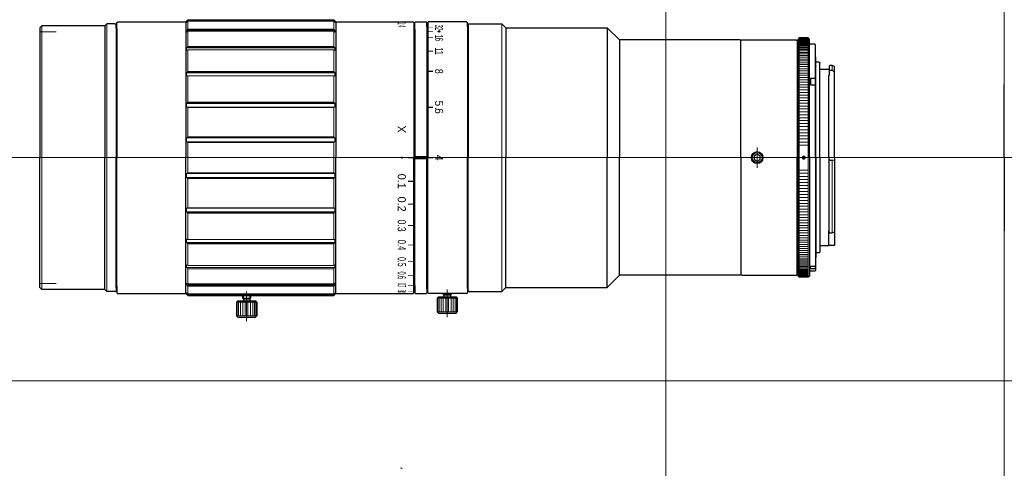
# Model space of a CAD drawing. Header units: millimetres. Extents: x -243 to 0, y 223 to 334.
import ezdxf
from ezdxf.enums import TextEntityAlignment as Align

# ---------------------------------------------------------------- set-up
doc = ezdxf.new("R2010")
doc.units = ezdxf.units.MM
doc.header["$LTSCALE"] = 0.25
doc.linetypes.add('CENTER', pattern=[50.8, 31.75, -6.35, 6.35, -6.35])
doc.layers.add('00_補助線', color=252, linetype='Continuous', lineweight=0, plot=False)
for name, color, linetype, lineweight in [('01_中心線', 1, 'CENTER', 20), ('03_寸法・文字', 50, 'Continuous', 20), ('Fﾏｳﾝﾄ', 7, 'Continuous', 30), ('画層1', 7, 'Continuous', 30)]:
    doc.layers.add(name, color=color, linetype=linetype, lineweight=lineweight)
doc.styles.add('VS Standard', font='txt', dxfattribs={"height": 3})

# ---------------------------------------------------------------- blocks, each defined once
blk = doc.blocks.new('F-mount_外観図')
at = {"layer": 'Fﾏｳﾝﾄ'}
h = blk.add_hatch(color=256, dxfattribs=at)
h.dxf.hatch_style = 1
h.paths.add_polyline_path([(-50, 0, 1), (-49, 0, 1)])
for p, q in [((-50.6, 29.5), (-50.9, 29.2)), ((-50.9, 29.2), (-50.9, 0)), ((-48.4, 29.5), (-50.6, 29.5)), ((-48.1, 29.2), (-48.4, 29.5)), ((-48.1, 0), (-48.1, 29.2)), ((-46.8, 28), (-48.1, 28)), ((-46.8, 28), (-46.6, 27.8)), ((-46.6, 0), (-46.6, 27.8)), ((-46.6, 24.75), (-46.5, 24.65)), ((-46.5, 0), (-46.5, 24.65)), ((-45.7, 23.5), (-46.5, 23.5)), ((-45.7, 23.5), (-45.5, 23.3)), ((-45.5, 0), (-45.5, 23.3)), ((-43, 22.75), (-43.2, 22.55)), ((-43.2, 22.55), (-43.2, 20.22)), ((-42.5, 22.75), (-43, 22.75)), ((-41.9, 22.45), (-42.5, 22.75)), ((-41.9, 0), (-41.9, 22.45)), ((-46.8, 19.47), (-47.8, 19.47)), ((-47.8, 19.47), (-47.8, 17.98)), ((-46.8, 19.47), (-46.6, 19.33)), ((-43.2, 21.75), (-45.5, 21.75)), ((-43.4, 20.22), (-43.2, 20.22)), ((-43.4, 20.22), (-43.4, 0.24)), ((-42.5, 21.46), (-43.2, 21.46)), ((-41.9, 21.14), (-42.5, 21.46)), ((-47.8, 17.98), (-46.8, 17.98)), ((-46.6, 17.85), (-46.8, 17.98)), ((-46.6, 17.11), (-46.5, 17.11)), ((-46.6, 16), (-46.5, 16)), ((-48.1, 0), (-48.1, -29.2)), ((-46.6, 0), (-46.6, -27.8)), ((-46.5, 0), (-46.5, -24.65)), ((-43.4, 0.24), (-43.2, 0.24)), ((-43.2, -18.37), (-43.2, 0.24)), ((-41.9, 0), (-41.9, -21.65)), ((-50.9, -29.2), (-50.9, 0)), ((-45.5, 0), (-45.5, -23.3)), ((-43, -0.64), (-43.2, -0.57)), ((-43, -0.64), (-42.5, -0.64)), ((-42.5, -0.64), (-41.9, -0.52)), ((-43.4, -18.16), (-43.4, -21.75)), ((-43.4, -18.16), (-43.2, -18.16)), ((-43.2, -18.37), (-43, -18.5)), ((-43, -18.5), (-42.5, -18.5)), ((-42.5, -18.5), (-41.9, -18.31)), ((-43.4, -21.75), (-45.5, -21.75)), ((-41.9, -21.65), (-43.4, -21.65)), ((-46.6, -23.7), (-46.5, -23.7)), ((-46.6, -24.09), (-46.5, -24.09)), ((-45.7, -23.5), (-46.5, -23.5)), ((-45.7, -23.5), (-45.5, -23.3)), ((-46.8, -26.77), (-46.6, -26.58)), ((-46.6, -24.75), (-46.5, -24.65)), ((-46.8, -28), (-48.1, -28)), ((-47.8, -26.77), (-46.8, -26.77)), ((-47.8, -27.29), (-47.8, -26.77)), ((-47.8, -27.29), (-46.8, -27.29)), ((-46.6, -27.09), (-46.8, -27.29)), ((-46.8, -28), (-46.6, -27.8)), ((-50.6, -29.5), (-50.9, -29.2)), ((-48.4, -29.5), (-50.6, -29.5)), ((-48.1, -29.2), (-48.4, -29.5))]:
    blk.add_line(p, q, dxfattribs=at)
at = {"layer": 'Fﾏｳﾝﾄ', "lineweight": 9}
for p, q in [((-50.6, 29.5), (-50.6, 0)), ((-50.6, 29.41), (-48.4, 29.41)), ((-50.6, 29.34), (-48.4, 29.34)), ((-50.6, 29.25), (-48.4, 29.25)), ((-48.4, 29.5), (-48.4, 0)), ((-50.6, 29.14), (-48.4, 29.14)), ((-50.6, 29.01), (-48.4, 29.01)), ((-50.6, 28.86), (-48.4, 28.86)), ((-50.6, 28.69), (-48.4, 28.69)), ((-50.6, 28.5), (-48.4, 28.5)), ((-50.6, 28.29), (-48.4, 28.29)), ((-50.6, 28.06), (-48.4, 28.06)), ((-50.6, 27.81), (-48.4, 27.81)), ((-50.6, 27.54), (-48.4, 27.54)), ((-50.6, 27.25), (-48.4, 27.25)), ((-50.6, 26.95), (-48.4, 26.95)), ((-50.6, 26.63), (-48.4, 26.63)), ((-50.6, 26.29), (-48.4, 26.29)), ((-50.6, 25.93), (-48.4, 25.93)), ((-50.6, 25.55), (-48.4, 25.55)), ((-50.6, 25.15), (-48.4, 25.15)), ((-50.6, 24.74), (-48.4, 24.74)), ((-50.6, 24.31), (-48.4, 24.31)), ((-50.6, 23.87), (-48.4, 23.87)), ((-50.6, 23.4), (-48.4, 23.4)), ((-50.6, 22.93), (-48.4, 22.93)), ((-50.6, 22.43), (-48.4, 22.43)), ((-50.6, 21.92), (-48.4, 21.92)), ((-42.5, 22.75), (-42.5, 21.46)), ((-50.6, 21.4), (-48.4, 21.4)), ((-50.6, 20.86), (-48.4, 20.86)), ((-50.6, 20.31), (-48.4, 20.31)), ((-50.6, 19.74), (-48.4, 19.74)), ((-50.6, 19.16), (-48.4, 19.16)), ((-50.6, 18.57), (-48.4, 18.57)), ((-50.6, 17.96), (-48.4, 17.96)), ((-50.6, 17.34), (-48.4, 17.34)), ((-50.6, 16.71), (-48.4, 16.71)), ((-50.6, 16.07), (-48.4, 16.07)), ((-50.6, 15.41), (-48.4, 15.41)), ((-50.6, 14.75), (-48.4, 14.75)), ((-50.6, 14.08), (-48.4, 14.08)), ((-50.6, 13.39), (-48.4, 13.39)), ((-50.6, 12.7), (-48.4, 12.7)), ((-50.6, 12), (-48.4, 12)), ((-50.6, 11.29), (-48.4, 11.29)), ((-50.6, 10.57), (-48.4, 10.57)), ((-50.6, 9.85), (-48.4, 9.85)), ((-50.6, 9.12), (-48.4, 9.12)), ((-50.6, 8.38), (-48.4, 8.38)), ((-50.6, 7.64), (-48.4, 7.64)), ((-50.6, 6.89), (-48.4, 6.89)), ((-50.6, 6.13), (-48.4, 6.13)), ((-50.6, 5.38), (-48.4, 5.38)), ((-50.6, 4.62), (-48.4, 4.62)), ((-50.6, 3.85), (-48.4, 3.85)), ((-50.6, 3.08), (-48.4, 3.08)), ((-50.6, -29.5), (-50.6, 0)), ((-48.4, -29.5), (-48.4, 0)), ((-42.5, -18.5), (-42.5, -0.64)), ((-50.6, -3.08), (-48.4, -3.08)), ((-50.6, -3.85), (-48.4, -3.85)), ((-50.6, -4.62), (-48.4, -4.62)), ((-50.6, -5.38), (-48.4, -5.38)), ((-50.6, -6.13), (-48.4, -6.13)), ((-50.6, -6.89), (-48.4, -6.89)), ((-50.6, -7.64), (-48.4, -7.64)), ((-50.6, -8.38), (-48.4, -8.38)), ((-50.6, -9.12), (-48.4, -9.12)), ((-50.6, -9.85), (-48.4, -9.85)), ((-50.6, -10.57), (-48.4, -10.57)), ((-50.6, -11.29), (-48.4, -11.29)), ((-50.6, -12), (-48.4, -12)), ((-50.6, -12.7), (-48.4, -12.7)), ((-50.6, -13.39), (-48.4, -13.39)), ((-50.6, -14.08), (-48.4, -14.08)), ((-50.6, -14.75), (-48.4, -14.75)), ((-50.6, -15.41), (-48.4, -15.41)), ((-50.6, -16.07), (-48.4, -16.07)), ((-50.6, -16.71), (-48.4, -16.71)), ((-50.6, -17.34), (-48.4, -17.34)), ((-50.6, -17.96), (-48.4, -17.96)), ((-50.6, -18.57), (-48.4, -18.57)), ((-50.6, -19.16), (-48.4, -19.16)), ((-50.6, -19.74), (-48.4, -19.74)), ((-50.6, -20.31), (-48.4, -20.31)), ((-50.6, -20.86), (-48.4, -20.86)), ((-50.6, -21.4), (-48.4, -21.4)), ((-50.6, -21.92), (-48.4, -21.92)), ((-50.6, -22.43), (-48.4, -22.43)), ((-50.6, -22.93), (-48.4, -22.93)), ((-50.6, -23.4), (-48.4, -23.4)), ((-50.6, -23.87), (-48.4, -23.87)), ((-50.6, -24.31), (-48.4, -24.31)), ((-50.6, -24.74), (-48.4, -24.74)), ((-50.6, -25.15), (-48.4, -25.15)), ((-50.6, -25.55), (-48.4, -25.55)), ((-50.6, -25.93), (-48.4, -25.93)), ((-50.6, -26.29), (-48.4, -26.29)), ((-50.6, -26.63), (-48.4, -26.63)), ((-50.6, -26.95), (-48.4, -26.95)), ((-50.6, -27.25), (-48.4, -27.25)), ((-50.6, -27.54), (-48.4, -27.54)), ((-50.6, -27.81), (-48.4, -27.81)), ((-50.6, -28.06), (-48.4, -28.06)), ((-50.6, -28.29), (-48.4, -28.29)), ((-50.6, -28.5), (-48.4, -28.5)), ((-50.6, -28.69), (-48.4, -28.69)), ((-50.6, -28.86), (-48.4, -28.86)), ((-50.6, -29.01), (-48.4, -29.01)), ((-50.6, -29.14), (-48.4, -29.14)), ((-50.6, -29.25), (-48.4, -29.25)), ((-50.6, -29.34), (-48.4, -29.34)), ((-50.6, -29.41), (-48.4, -29.41))]:
    blk.add_line(p, q, dxfattribs=at)
blk = doc.blocks.new('HM30##')
at = {"layer": '画層1'}
blk.add_lwpolyline([(-0.75, -0.43), (0, -0.87), (0.75, -0.43), (0.75, 0.43), (0, 0.87), (-0.75, 0.43)], close=True, dxfattribs=at)
at = {"layer": '画層1', "lineweight": 9}
blk.add_circle((0, 0), 1.5, dxfattribs=at)
at = {"layer": '画層1'}
blk.add_circle((0, 0), 1.25, dxfattribs=at)

msp = doc.modelspace()

# ---------------------------------------------------------------- hatches: boundary and pattern name
at = {"layer": '03_寸法・文字'}
h = msp.add_hatch(color=256, dxfattribs=at)
h.dxf.hatch_style = 1
h.paths.add_polyline_path([(-141, 332.01), (-141, 332.16), (-142.3, 332.16), (-142.3, 332.01)])
h = msp.add_hatch(color=256, dxfattribs=at)
h.dxf.hatch_style = 1
h.paths.add_polyline_path([(-141, 331.04), (-141, 331.2), (-142.3, 331.2), (-142.3, 331.04)])
h = msp.add_hatch(color=256, dxfattribs=at)
h.dxf.hatch_style = 1
h.paths.add_polyline_path([(-141, 329.46), (-141, 329.66), (-142.3, 329.66), (-142.3, 329.46)])
h = msp.add_hatch(color=256, dxfattribs=at)
h.dxf.hatch_style = 1
h.paths.add_polyline_path([(-141, 326.15), (-141, 326.39), (-142.3, 326.39), (-142.3, 326.15)])
h = msp.add_hatch(color=256, dxfattribs=at)
h.dxf.hatch_style = 1
h.paths.add_polyline_path([(-141, 321.15), (-141, 321.42), (-142.3, 321.42), (-142.3, 321.15)])
h = msp.add_hatch(color=256, dxfattribs=at)
h.dxf.hatch_style = 1
h.paths.add_polyline_path([(-141, 312.24), (-141, 312.54), (-142.3, 312.54), (-142.3, 312.24)])
h = msp.add_hatch(color=6, dxfattribs=at)
h.dxf.hatch_style = 1
h.paths.add_polyline_path([(-148.7, 299.75, 1), (-148.7, 300.25, 1)])
h = msp.add_hatch(color=256, dxfattribs=at)
h.dxf.hatch_style = 1
h.paths.add_polyline_path([(-145.9, 299.85), (-145.9, 300.15), (-147.2, 300.15), (-147.2, 299.85)])
h = msp.add_hatch(color=256, dxfattribs=at)
h.dxf.hatch_style = 1
h.paths.add_polyline_path([(-145.5, 300.25), (-145.5, 299.75), (-142.5, 299.75), (-142.5, 300.25)])
h = msp.add_hatch(color=256, dxfattribs=at)
h.dxf.hatch_style = 1
h.paths.add_polyline_path([(-141, 299.85), (-141, 300.15), (-142.3, 300.15), (-142.3, 299.85)])
h = msp.add_hatch(color=256, dxfattribs=at)
h.dxf.hatch_style = 1
h.paths.add_polyline_path([(-145.9, 294.03), (-145.9, 294.33), (-147.2, 294.33), (-147.2, 294.03)])
h = msp.add_hatch(color=256, dxfattribs=at)
h.dxf.hatch_style = 1
h.paths.add_polyline_path([(-145.9, 288.39), (-145.9, 288.69), (-147.2, 288.69), (-147.2, 288.39)])
h = msp.add_hatch(color=256, dxfattribs=at)
h.dxf.hatch_style = 1
h.paths.add_polyline_path([(-145.9, 283.13), (-145.9, 283.38), (-147.2, 283.38), (-147.2, 283.13)])
h = msp.add_hatch(color=256, dxfattribs=at)
h.dxf.hatch_style = 1
h.paths.add_polyline_path([(-145.9, 278.35), (-145.9, 278.57), (-147.2, 278.57), (-147.2, 278.35)])
h = msp.add_hatch(color=256, dxfattribs=at)
h.dxf.hatch_style = 1
h.paths.add_polyline_path([(-145.9, 274.25), (-145.9, 274.44), (-147.2, 274.44), (-147.2, 274.25)])
h = msp.add_hatch(color=256, dxfattribs=at)
h.dxf.hatch_style = 1
h.paths.add_polyline_path([(-145.9, 270.89), (-145.9, 271.1), (-147.2, 271.1), (-147.2, 270.89)])
h = msp.add_hatch(color=256, dxfattribs=at)
h.dxf.hatch_style = 1
h.paths.add_polyline_path([(-145.9, 268.47), (-145.9, 268.6), (-147.2, 268.6), (-147.2, 268.47)])
h = msp.add_hatch(color=256, dxfattribs=at)
h.dxf.hatch_style = 1
h.paths.add_polyline_path([(-145.9, 267.08), (-145.9, 266.97), (-147.2, 266.97), (-147.2, 267.08)])
h = msp.add_hatch(color=256, dxfattribs=at)
h.dxf.hatch_style = 1
h.paths.add_polyline_path([(-145.9, 266.5), (-145.9, 266.57), (-147.2, 266.57), (-147.2, 266.5)])
at = {"layer": '画層1'}
h = msp.add_hatch(dxfattribs=at)
h.set_pattern_fill('ANGLE', color=256)
h.set_pattern_definition([(0, (-139.754, 330.9775), (0, 6.985), [5.08, -1.905]), (90, (-139.754, 330.9775), (-6.985, 4e-16), [5.08, -1.905])])
edge = h.paths.add_edge_path()
edge.add_ellipse((-139.5, 331.12), major_axis=(-0.255, 0), ratio=0.550391, start_angle=0, end_angle=360)
h = msp.add_hatch(dxfattribs=at)
h.set_pattern_fill('ANGLE', color=256)
h.set_pattern_definition([(0, (-148.964, 223.4264), (0, 6.985), [5.08, -1.905]), (90, (-148.964, 223.4264), (-6.985, 4e-16), [5.08, -1.905])])
edge = h.paths.add_edge_path()
edge.add_ellipse((-148.71, 223.5), major_axis=(-0.25, 0), ratio=0.294497, start_angle=0, end_angle=180)
edge.add_line((-148.46, 223.5), (-148.96, 223.5))

# ---------------------------------------------------------------- linework, layer by layer
at = {"layer": '00_補助線'}
for p, q in [((-238, 331), (-234, 331)), ((-238, 269), (-234, 269))]:
    msp.add_line(p, q, dxfattribs=at)
for p, direction in [((-83.5, 0), (0, 1)), ((0, 0), (0, 1)), ((0, 300), (1, 0)), ((0, 245), (1, 0))]:
    msp.add_xline(p, direction, dxfattribs=at)
msp.add_ellipse((-139.5, 331.12), major_axis=(-0.255, 0), ratio=0.550391, dxfattribs=at)
at = {"layer": '01_中心線'}
for p, q in [((-61, 297.5), (-61, 302.5)), ((-151.16, 300), (-243, 300)), ((0, 300), (-136.65, 300)), ((-137.5, 260.7), (-137.5, 267.5)), ((-187, 259.7), (-187, 267))]:
    msp.add_line(p, q, dxfattribs=at)
at = {"layer": '画層1'}
for p, q in [((-221.5, 333), (-222, 332.5)), ((-219.4, 333), (-221.5, 333)), ((-219.4, 333), (-219.2, 332.8)), ((-219, 333.3), (-218.8, 333.5)), ((-219, 331.8), (-219, 333.3)), ((-218.8, 333.5), (-202, 333.5)), ((-202, 333.5), (-201.5, 334)), ((-202, 333.5), (-202, 300)), ((-201.5, 334), (-165.5, 334)), ((-165.5, 334), (-165, 333.5)), ((-165, 333.5), (-145.9, 333.5)), ((-165, 333.5), (-165, 300)), ((-145.9, 333.5), (-145.7, 333.3)), ((-145.7, 333.3), (-145.7, 331.75)), ((-145.5, 333.3), (-145.3, 333.5)), ((-145.5, 331.55), (-145.5, 333.3)), ((-145.3, 333.5), (-142.7, 333.5)), ((-142.7, 333.5), (-142.5, 333.3)), ((-142.5, 332.3), (-142.5, 333.3)), ((-142.3, 333.3), (-142.1, 333.5)), ((-142.3, 333.3), (-142.3, 332.5)), ((-132.7, 333.5), (-142.1, 333.5)), ((-132.7, 333.5), (-132.5, 333.3)), ((-132.5, 332.25), (-132.5, 333.3)), ((-132.1, 333), (-132.3, 332.8)), ((-132.1, 333), (-124, 333)), ((-124, 333), (-123, 332)), ((-237.5, 332.5), (-238, 332)), ((-238, 332), (-238, 300)), ((-222, 332.5), (-237.5, 332.5)), ((-222, 332.5), (-222, 300)), ((-219.2, 332), (-219.2, 332.8)), ((-219.2, 332), (-219, 331.8)), ((-219.2, 332), (-219.2, 300)), ((-219, 331.8), (-219, 300)), ((-145.5, 331.55), (-145.7, 331.75)), ((-145.7, 331.75), (-145.7, 300)), ((-145.5, 331.55), (-145.5, 300)), ((-142.3, 332.5), (-142.5, 332.3)), ((-142.5, 332.3), (-142.5, 300)), ((-142.3, 332.5), (-142.3, 300)), ((-132.5, 332.25), (-132.3, 332.25)), ((-132.5, 332.25), (-132.5, 300)), ((-132.3, 332.8), (-132.3, 332.25)), ((-132.3, 332.25), (-132.3, 300)), ((-123, 332), (-123, 300)), ((-123, 332), (-98, 332)), ((-95, 329), (-98, 332)), ((-98, 332), (-98, 300)), ((-65.2, 329), (-95, 329)), ((-95, 329), (-95, 300)), ((-65.2, 329), (-65, 328.8)), ((-64.8, 329), (-65, 328.8)), ((-65, 300), (-65, 328.8)), ((-64.8, 329), (-51.3, 329)), ((-51.3, 329), (-51.1, 328.8)), ((-51.1, 328.8), (-51.1, 328)), ((-51.1, 328), (-50.9, 327.8)), ((-51.1, 328), (-51.1, 300)), ((0, 300), (0, 318.04)), ((-238, 268), (-238, 300)), ((-222, 267.5), (-222, 300)), ((-219.2, 268), (-219.2, 300)), ((-219, 268.2), (-219, 300)), ((-202, 266.5), (-202, 300)), ((-165, 266.5), (-165, 300)), ((-145.7, 268.25), (-145.7, 300)), ((-145.5, 300.25), (-142.5, 300.25)), ((-145.5, 268.45), (-145.5, 300)), ((-145.5, 299.75), (-142.5, 299.75)), ((-142.5, 267.7), (-142.5, 300)), ((-142.3, 267.5), (-142.3, 300)), ((-132.5, 267.75), (-132.5, 300)), ((-132.3, 267.75), (-132.3, 300)), ((-123, 268), (-123, 300)), ((-98, 268), (-98, 300)), ((-95, 271), (-95, 300)), ((-65, 300), (-65, 271.2)), ((-51.1, 272), (-51.1, 300)), ((0, 300), (0, 281.96)), ((-51.1, 272), (-50.9, 272.2)), ((-95, 271), (-98, 268)), ((-65.2, 271), (-95, 271)), ((-65.2, 271), (-65, 271.2)), ((-64.8, 271), (-65, 271.2)), ((-64.8, 271), (-51.3, 271)), ((-51.3, 271), (-51.1, 271.2)), ((-51.1, 271.2), (-51.1, 272)), ((-237.5, 267.5), (-238, 268)), ((-222, 267.5), (-237.5, 267.5)), ((-221.5, 267), (-222, 267.5)), ((-219.2, 268), (-219, 268.2)), ((-219.2, 268), (-219.2, 267.2)), ((-219, 268.2), (-219, 266.7)), ((-145.5, 268.45), (-145.7, 268.25)), ((-145.7, 266.7), (-145.7, 268.25)), ((-145.5, 268.45), (-145.5, 266.7)), ((-142.5, 267.7), (-142.5, 266.7)), ((-142.3, 267.5), (-142.5, 267.7)), ((-142.3, 266.7), (-142.3, 267.5)), ((-132.5, 267.75), (-132.5, 266.7)), ((-132.5, 267.75), (-132.3, 267.75)), ((-132.3, 267.2), (-132.3, 267.75)), ((-124, 267), (-123, 268)), ((-123, 268), (-98, 268)), ((-219.4, 267), (-221.5, 267)), ((-219.4, 267), (-219.2, 267.2)), ((-219, 266.7), (-218.8, 266.5)), ((-218.8, 266.5), (-202, 266.5)), ((-202, 266.5), (-201.5, 266)), ((-201.5, 266), (-165.5, 266)), ((-188, 266), (-188, 265.4)), ((-187.8, 265.2), (-188, 265.4)), ((-187.8, 265.2), (-187.8, 264.7)), ((-187.8, 265.2), (-186.2, 265.2)), ((-186.2, 265.2), (-186, 265.4)), ((-186.2, 265.2), (-186.2, 264.7)), ((-186, 266), (-186, 265.4)), ((-165.5, 266), (-165, 266.5)), ((-165, 266.5), (-145.9, 266.5)), ((-145.9, 266.5), (-145.7, 266.7)), ((-145.5, 266.7), (-145.3, 266.5)), ((-145.3, 266.5), (-142.7, 266.5)), ((-142.7, 266.5), (-142.5, 266.7)), ((-142.3, 266.7), (-142.1, 266.5)), ((-132.7, 266.5), (-142.1, 266.5)), ((-139.68, 265.7), (-140, 265.38)), ((-140, 265.38), (-140, 262.02)), ((-139.68, 265.7), (-135.32, 265.7)), ((-138.5, 266.5), (-138.5, 266.4)), ((-138.3, 266.2), (-138.5, 266.4)), ((-138.3, 266.2), (-138.3, 265.7)), ((-138.3, 266.2), (-136.7, 266.2)), ((-136.5, 266.4), (-136.7, 266.2)), ((-136.7, 266.2), (-136.7, 265.7)), ((-136.5, 266.5), (-136.5, 266.4)), ((-135.32, 265.7), (-135, 265.38)), ((-135, 265.38), (-135, 262.02)), ((-132.7, 266.5), (-132.5, 266.7)), ((-132.1, 267), (-132.3, 267.2)), ((-132.1, 267), (-124, 267)), ((-189.18, 264.7), (-189.5, 264.38)), ((-189.5, 264.38), (-189.5, 261.02)), ((-189.18, 264.7), (-184.82, 264.7)), ((-184.82, 264.7), (-184.5, 264.38)), ((-184.5, 264.38), (-184.5, 261.02)), ((-189.18, 260.7), (-189.5, 261.02)), ((-189.18, 260.7), (-184.82, 260.7)), ((-184.82, 260.7), (-184.5, 261.02)), ((-139.68, 261.7), (-140, 262.02)), ((-139.68, 261.7), (-135.32, 261.7)), ((-135.32, 261.7), (-135, 262.02))]:
    msp.add_line(p, q, dxfattribs=at)
at = {"layer": '画層1', "lineweight": 20}
for p, q in [((-221.5, 333), (-221.5, 300)), ((-201.7, 333.58), (-201.8, 333.48)), ((-201.8, 333.48), (-201.8, 333.35)), ((-201.7, 333.45), (-201.8, 333.35)), ((-201.5, 333.79), (-201.7, 333.58)), ((-201.5, 333.61), (-201.7, 333.45)), ((-201.54, 333.58), (-201.7, 333.58)), ((-201.5, 334), (-201.5, 333.79)), ((-201.5, 333.79), (-183.5, 333.79)), ((-201.5, 333.61), (-183.5, 333.61)), ((-201.5, 333.61), (-201.5, 331.67)), ((-165.5, 333.79), (-183.5, 333.79)), ((-165.5, 333.61), (-183.5, 333.61)), ((-165.5, 334), (-165.5, 333.79)), ((-165.5, 333.79), (-165.3, 333.58)), ((-165.5, 333.61), (-165.5, 331.67)), ((-165.5, 333.61), (-165.3, 333.45)), ((-165.46, 333.58), (-165.3, 333.58)), ((-165.3, 333.58), (-165.2, 333.48)), ((-165.3, 333.45), (-165.2, 333.35)), ((-165.2, 333.48), (-165.2, 333.35)), ((-124, 333), (-124, 300)), ((-237.5, 332.5), (-237.5, 300)), ((-201.8, 331.33), (-201.7, 331.42)), ((-183.5, 331.33), (-201.8, 331.33)), ((-201.8, 331.33), (-201.8, 330.94)), ((-201.7, 331.04), (-201.8, 330.94)), ((-201.7, 331.42), (-201.5, 331.67)), ((-183.5, 331.42), (-201.7, 331.42)), ((-201.5, 331.14), (-201.7, 331.04)), ((-183.5, 331.67), (-201.5, 331.67)), ((-183.5, 331.14), (-201.5, 331.14)), ((-201.5, 331.14), (-201.5, 327.39)), ((-183.5, 331.67), (-165.5, 331.67)), ((-183.5, 331.42), (-165.3, 331.42)), ((-183.5, 331.33), (-165.2, 331.33)), ((-183.5, 331.14), (-165.5, 331.14)), ((-165.3, 331.42), (-165.5, 331.67)), ((-165.5, 331.14), (-165.5, 327.39)), ((-165.5, 331.14), (-165.3, 331.04)), ((-165.2, 331.33), (-165.3, 331.42)), ((-165.3, 331.04), (-165.2, 330.94)), ((-165.2, 331.33), (-165.2, 330.94)), ((-201.8, 327.04), (-201.7, 327.12)), ((-183.5, 327.04), (-201.8, 327.04)), ((-201.8, 327.04), (-201.8, 326.43)), ((-201.7, 326.51), (-201.8, 326.43)), ((-201.7, 327.12), (-201.5, 327.39)), ((-183.5, 327.12), (-201.7, 327.12)), ((-201.5, 326.55), (-201.7, 326.51)), ((-183.5, 327.39), (-201.5, 327.39)), ((-183.5, 326.55), (-201.5, 326.55)), ((-201.5, 326.55), (-201.5, 321.24)), ((-183.5, 327.39), (-165.5, 327.39)), ((-183.5, 327.12), (-165.3, 327.12)), ((-183.5, 327.04), (-165.2, 327.04)), ((-183.5, 326.55), (-165.5, 326.55)), ((-165.3, 327.12), (-165.5, 327.39)), ((-165.5, 326.55), (-165.5, 321.24)), ((-165.5, 326.55), (-165.3, 326.51)), ((-165.2, 327.04), (-165.3, 327.12)), ((-165.3, 326.51), (-165.2, 326.43)), ((-165.2, 327.04), (-165.2, 326.43)), ((-201.8, 320.91), (-201.7, 320.97)), ((-183.5, 320.91), (-201.8, 320.91)), ((-201.8, 320.91), (-201.8, 320.12)), ((-201.7, 320.97), (-201.5, 321.24)), ((-183.5, 320.97), (-201.7, 320.97)), ((-183.5, 321.24), (-201.5, 321.24)), ((-183.5, 321.24), (-165.5, 321.24)), ((-183.5, 320.97), (-165.3, 320.97)), ((-183.5, 320.91), (-165.2, 320.91)), ((-165.3, 320.97), (-165.5, 321.24)), ((-165.2, 320.91), (-165.3, 320.97)), ((-165.2, 320.91), (-165.2, 320.12)), ((-201.7, 320.18), (-201.8, 320.12)), ((-183.5, 320.18), (-201.7, 320.18)), ((-201.5, 320.14), (-201.7, 320.18)), ((-183.5, 320.14), (-201.5, 320.14)), ((-201.5, 320.14), (-201.5, 313.65)), ((-183.5, 320.18), (-165.3, 320.18)), ((-183.5, 320.14), (-165.5, 320.14)), ((-165.5, 320.14), (-165.3, 320.18)), ((-165.5, 320.14), (-165.5, 313.65)), ((-165.3, 320.18), (-165.2, 320.12)), ((-201.7, 313.4), (-201.5, 313.65)), ((-183.5, 313.65), (-201.5, 313.65)), ((-183.5, 313.65), (-165.5, 313.65)), ((-165.3, 313.4), (-165.5, 313.65)), ((-201.8, 313.36), (-201.7, 313.4)), ((-183.5, 313.36), (-201.8, 313.36)), ((-201.8, 313.36), (-201.8, 312.43)), ((-201.7, 312.47), (-201.8, 312.43)), ((-183.5, 313.4), (-201.7, 313.4)), ((-183.5, 312.47), (-201.7, 312.47)), ((-201.5, 312.37), (-201.7, 312.47)), ((-183.5, 312.37), (-201.5, 312.37)), ((-201.5, 312.37), (-201.5, 305.12)), ((-183.5, 313.4), (-165.3, 313.4)), ((-183.5, 313.36), (-165.2, 313.36)), ((-183.5, 312.47), (-165.3, 312.47)), ((-183.5, 312.37), (-165.5, 312.37)), ((-165.5, 312.37), (-165.3, 312.47)), ((-165.5, 312.37), (-165.5, 305.12)), ((-165.2, 313.36), (-165.3, 313.4)), ((-165.3, 312.47), (-165.2, 312.43)), ((-165.2, 313.36), (-165.2, 312.43)), ((-201.8, 304.89), (-201.7, 304.91)), ((-183.5, 304.89), (-201.8, 304.89)), ((-201.8, 304.89), (-201.8, 303.9)), ((-201.7, 303.92), (-201.8, 303.9)), ((-201.7, 304.91), (-201.5, 305.12)), ((-183.5, 304.91), (-201.7, 304.91)), ((-183.5, 303.92), (-201.7, 303.92)), ((-201.5, 303.75), (-201.7, 303.92)), ((-183.5, 305.12), (-201.5, 305.12)), ((-183.5, 305.12), (-165.5, 305.12)), ((-183.5, 304.91), (-165.3, 304.91)), ((-183.5, 304.89), (-165.2, 304.89)), ((-183.5, 303.92), (-165.3, 303.92)), ((-165.3, 304.91), (-165.5, 305.12)), ((-165.5, 303.75), (-165.3, 303.92)), ((-165.2, 304.89), (-165.3, 304.91)), ((-165.3, 303.92), (-165.2, 303.9)), ((-165.2, 304.89), (-165.2, 303.9)), ((-183.5, 303.75), (-201.5, 303.75)), ((-201.5, 303.75), (-201.5, 300)), ((-183.5, 303.75), (-165.5, 303.75)), ((-165.5, 303.75), (-165.5, 300)), ((-237.5, 267.5), (-237.5, 300)), ((-221.5, 267), (-221.5, 300)), ((-201.5, 296.25), (-201.5, 300)), ((-165.5, 296.25), (-165.5, 300)), ((-124, 267), (-124, 300)), ((-201.8, 295.11), (-201.8, 296.1)), ((-201.7, 296.08), (-201.8, 296.1)), ((-183.5, 295.11), (-201.8, 295.11)), ((-201.8, 295.11), (-201.7, 295.09)), ((-201.5, 296.25), (-201.7, 296.08)), ((-183.5, 296.08), (-201.7, 296.08)), ((-183.5, 295.09), (-201.7, 295.09)), ((-201.7, 295.09), (-201.5, 294.88)), ((-183.5, 296.25), (-201.5, 296.25)), ((-183.5, 294.88), (-201.5, 294.88)), ((-201.5, 287.63), (-201.5, 294.88)), ((-183.5, 296.25), (-165.5, 296.25)), ((-183.5, 296.08), (-165.3, 296.08)), ((-183.5, 295.11), (-165.2, 295.11)), ((-183.5, 295.09), (-165.3, 295.09)), ((-183.5, 294.88), (-165.5, 294.88)), ((-165.5, 296.25), (-165.3, 296.08)), ((-165.3, 295.09), (-165.5, 294.88)), ((-165.5, 287.63), (-165.5, 294.88)), ((-165.3, 296.08), (-165.2, 296.1)), ((-165.2, 295.11), (-165.3, 295.09)), ((-165.2, 295.11), (-165.2, 296.1)), ((-201.8, 286.64), (-201.8, 287.57)), ((-201.7, 287.53), (-201.8, 287.57)), ((-201.5, 287.63), (-201.7, 287.53)), ((-183.5, 287.53), (-201.7, 287.53)), ((-183.5, 287.63), (-201.5, 287.63)), ((-183.5, 287.63), (-165.5, 287.63)), ((-183.5, 287.53), (-165.3, 287.53)), ((-165.5, 287.63), (-165.3, 287.53)), ((-165.3, 287.53), (-165.2, 287.57)), ((-165.2, 286.64), (-165.2, 287.57)), ((-183.5, 286.64), (-201.8, 286.64)), ((-201.8, 286.64), (-201.7, 286.6)), ((-183.5, 286.6), (-201.7, 286.6)), ((-201.7, 286.6), (-201.5, 286.35)), ((-183.5, 286.35), (-201.5, 286.35)), ((-201.5, 279.86), (-201.5, 286.35)), ((-183.5, 286.64), (-165.2, 286.64)), ((-183.5, 286.6), (-165.3, 286.6)), ((-183.5, 286.35), (-165.5, 286.35)), ((-165.3, 286.6), (-165.5, 286.35)), ((-165.5, 279.86), (-165.5, 286.35)), ((-165.2, 286.64), (-165.3, 286.6)), ((-201.8, 279.09), (-201.8, 279.88)), ((-201.7, 279.82), (-201.8, 279.88)), ((-201.5, 279.86), (-201.7, 279.82)), ((-183.5, 279.82), (-201.7, 279.82)), ((-183.5, 279.86), (-201.5, 279.86)), ((-183.5, 279.86), (-165.5, 279.86)), ((-183.5, 279.82), (-165.3, 279.82)), ((-165.5, 279.86), (-165.3, 279.82)), ((-165.3, 279.82), (-165.2, 279.88)), ((-165.2, 279.09), (-165.2, 279.88)), ((-183.5, 279.09), (-201.8, 279.09)), ((-201.8, 279.09), (-201.7, 279.03)), ((-183.5, 279.03), (-201.7, 279.03)), ((-201.7, 279.03), (-201.5, 278.76)), ((-183.5, 278.76), (-201.5, 278.76)), ((-201.5, 273.45), (-201.5, 278.76)), ((-183.5, 279.09), (-165.2, 279.09)), ((-183.5, 279.03), (-165.3, 279.03)), ((-183.5, 278.76), (-165.5, 278.76)), ((-165.3, 279.03), (-165.5, 278.76)), ((-165.5, 273.45), (-165.5, 278.76)), ((-165.2, 279.09), (-165.3, 279.03)), ((-201.8, 272.96), (-201.8, 273.57)), ((-201.7, 273.49), (-201.8, 273.57)), ((-183.5, 272.96), (-201.8, 272.96)), ((-201.8, 272.96), (-201.7, 272.88)), ((-201.5, 273.45), (-201.7, 273.49)), ((-183.5, 272.88), (-201.7, 272.88)), ((-201.7, 272.88), (-201.5, 272.61)), ((-183.5, 273.45), (-201.5, 273.45)), ((-183.5, 272.61), (-201.5, 272.61)), ((-201.5, 268.86), (-201.5, 272.61)), ((-183.5, 273.45), (-165.5, 273.45)), ((-183.5, 272.96), (-165.2, 272.96)), ((-183.5, 272.88), (-165.3, 272.88)), ((-183.5, 272.61), (-165.5, 272.61)), ((-165.5, 273.45), (-165.3, 273.49)), ((-165.3, 272.88), (-165.5, 272.61)), ((-165.5, 268.86), (-165.5, 272.61)), ((-165.3, 273.49), (-165.2, 273.57)), ((-165.2, 272.96), (-165.3, 272.88)), ((-165.2, 272.96), (-165.2, 273.57)), ((-201.8, 268.67), (-201.8, 269.06)), ((-201.7, 268.96), (-201.8, 269.06)), ((-183.5, 268.67), (-201.8, 268.67)), ((-201.8, 268.67), (-201.7, 268.58)), ((-201.5, 268.86), (-201.7, 268.96)), ((-183.5, 268.58), (-201.7, 268.58)), ((-201.7, 268.58), (-201.5, 268.33)), ((-183.5, 268.86), (-201.5, 268.86)), ((-183.5, 268.33), (-201.5, 268.33)), ((-201.5, 266.39), (-201.5, 268.33)), ((-183.5, 268.86), (-165.5, 268.86)), ((-183.5, 268.67), (-165.2, 268.67)), ((-183.5, 268.58), (-165.3, 268.58)), ((-183.5, 268.33), (-165.5, 268.33)), ((-165.5, 268.86), (-165.3, 268.96)), ((-165.3, 268.58), (-165.5, 268.33)), ((-165.5, 266.39), (-165.5, 268.33)), ((-165.3, 268.96), (-165.2, 269.06)), ((-165.2, 268.67), (-165.3, 268.58)), ((-165.2, 268.67), (-165.2, 269.06)), ((-201.8, 266.52), (-201.8, 266.65)), ((-201.7, 266.55), (-201.8, 266.65)), ((-201.7, 266.42), (-201.8, 266.52)), ((-201.5, 266.39), (-201.7, 266.55)), ((-201.54, 266.42), (-201.7, 266.42)), ((-201.5, 266.21), (-201.7, 266.42)), ((-201.5, 266.39), (-183.5, 266.39)), ((-201.5, 266.21), (-183.5, 266.21)), ((-201.5, 266), (-201.5, 266.21)), ((-187.8, 266), (-187.8, 265.2)), ((-186.2, 266), (-186.2, 265.2)), ((-165.5, 266.39), (-183.5, 266.39)), ((-165.5, 266.21), (-183.5, 266.21)), ((-165.5, 266.39), (-165.3, 266.55)), ((-165.5, 266.21), (-165.3, 266.42)), ((-165.5, 266), (-165.5, 266.21)), ((-165.46, 266.42), (-165.3, 266.42)), ((-165.3, 266.55), (-165.2, 266.65)), ((-165.3, 266.42), (-165.2, 266.52)), ((-165.2, 266.52), (-165.2, 266.65)), ((-138.3, 266.5), (-138.3, 266.2)), ((-136.7, 266.5), (-136.7, 266.2))]:
    msp.add_line(p, q, dxfattribs=at)
at = {"layer": '画層1', "lineweight": 9}
for p, q in [((-188, 265.4), (-186, 265.4)), ((-140, 265.38), (-135, 265.38)), ((-139.81, 262.02), (-139.81, 265.38)), ((-139.48, 262.02), (-139.48, 265.38)), ((-139.02, 262.02), (-139.02, 265.38)), ((-138.5, 266.4), (-136.5, 266.4)), ((-138.46, 262.02), (-138.46, 265.38)), ((-137.83, 262.02), (-137.83, 265.38)), ((-137.17, 262.02), (-137.17, 265.38)), ((-136.54, 262.02), (-136.54, 265.38)), ((-135.98, 262.02), (-135.98, 265.38)), ((-135.52, 262.02), (-135.52, 265.38)), ((-135.19, 262.02), (-135.19, 265.38)), ((-189.5, 264.38), (-184.5, 264.38)), ((-189.31, 261.02), (-189.31, 264.38)), ((-188.98, 261.02), (-188.98, 264.38)), ((-188.52, 261.02), (-188.52, 264.38)), ((-187.96, 261.02), (-187.96, 264.38)), ((-187.33, 261.02), (-187.33, 264.38)), ((-186.67, 261.02), (-186.67, 264.38)), ((-186.04, 261.02), (-186.04, 264.38)), ((-185.48, 261.02), (-185.48, 264.38)), ((-185.02, 261.02), (-185.02, 264.38)), ((-184.69, 261.02), (-184.69, 264.38)), ((-189.5, 261.02), (-184.5, 261.02)), ((-140, 262.02), (-135, 262.02))]:
    msp.add_line(p, q, dxfattribs=at)

# ---------------------------------------------------------------- block references
at = {"layer": '画層1'}
for name, p in [('F-mount_外観図', (0, 300)), ('HM30##', (-61, 300))]:
    msp.add_blockref(name, p, dxfattribs=at)

# ---------------------------------------------------------------- texts
at = {"layer": '03_寸法・文字', "color": 6, "style": 'VS Standard'}
for s, width, p in [(' 1:4', 0.3, (-147.7, 332.9)), ('3', 0.4, (-138.5, 332.42)), ('2', 0.4, (-138.5, 331.75)), ('6', 0.45, (-138.5, 329.17)), ('1', 0.45, (-138.5, 329.87)), ('1', 0.6, (-138.5, 326.66)), ('1', 0.6, (-138.5, 325.85)), ('8', 0.8, (-138.5, 321.28)), ('5', 0.9, (-138.5, 313.38)), ('.', 0.9, (-138.5, 312.09)), ('6', 0.9, (-138.5, 311.49)), ('0.3', 0.8, (-147.7, 283.25)), ('0.4', 0.7, (-147.7, 278.47)), ('0.5', 0.5, (-147.7, 274.32)), ('0.6', 0.4, (-147.7, 270.99)), ('0', 0.3, (-147.7, 268.85)), ('.', 0.3, (-147.7, 268.48)), ('0', 0.2, (-147.7, 267.19)), ('7', 0.3, (-147.7, 268.31)), ('.', 0.2, (-147.7, 266.98)), ('8', 0.2, (-147.7, 266.88)), ('0', 0.1, (-147.7, 266.58))]:
    msp.add_text(s, height=2, rotation=270, dxfattribs=dict(at, width=width)).set_placement(p, align=Align.TOP_CENTER)
for s, rotation, p in [('X', 90, (-149.7, 306.99)), ('4', 270, (-138.5, 300)), ('0.1', 270, (-147.7, 294.18)), ('0.2', 270, (-147.7, 288.54))]:
    msp.add_text(s, height=2, rotation=rotation, dxfattribs=at).set_placement(p, align=Align.TOP_CENTER)

doc.saveas('drawing.dxf')
